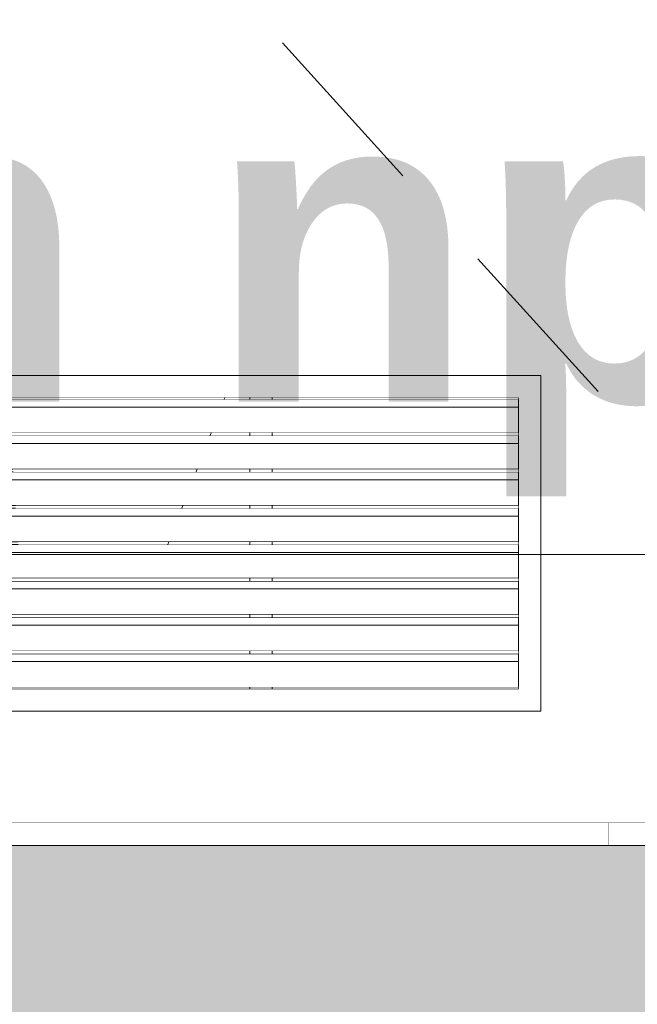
# Model space of a CAD drawing. Header units: millimetres. Extents: x -12989 to 381814, y -50461 to 30884.
# Tile 44 of 111: x 367428 to 367704, y -46032 to -45592. Entities that reach past the tile are written whole.
import ezdxf

# ---------------------------------------------------------------- set-up
doc = ezdxf.new("R2010")
doc.units = ezdxf.units.MM
doc.header["$MEASUREMENT"] = 0
doc.linetypes.add('Wipeout_Contour', pattern=[1000, 0, -1000])
for name, color, linetype in [('04-ŚCIANY DZIAŁOWE', 7, 'Continuous'), ('A__STROPY', 7, 'Continuous'), ('Nowe_04-ŚCIANY DZIAŁOWE', 7, 'Continuous'), ('Nowe_A_WN_WYPOSAZENIE', 7, 'Continuous'), ('Nowe_A_WYM', 7, 'Continuous'), ('Nowe_Drzwi Archicad', 7, 'Continuous')]:
    doc.layers.add(name, color=color, linetype=linetype)
doc.layers.add('A__STROPY_Nr_pióra__170', color=7, linetype='Continuous', lineweight=5, true_color=0x6a6a6a)
for name, color, linetype, lineweight in [('A__STROPY_Nr_pióra__49', 7, 'Continuous', 15), ('Nowe_A_WN_WYPOSAZENIE_Nr_pióra__1', 7, 'Continuous', 13), ('Nowe_A_WYM_Nr_pióra__1', 7, 'Continuous', 13), ('Nowe_A_WYM_Nr_pióra__45', 7, 'Continuous', 15), ('Nowe_A_WYM_Nr_pióra__85', 7, 'Continuous', 13), ('Nowe_Drzwi Archicad_Nr_pióra__3', 7, 'Continuous', 13), ('Nowe_Drzwi Archicad_Nr_pióra__87', 7, 'Continuous', 13)]:
    doc.layers.add(name, color=color, linetype=linetype, lineweight=lineweight)
doc.styles.add('STYL_AUTOMATYCZNY_4', font='arial.ttf')
doc.styles.add('STYL_AUTOMATYCZNY_5', font='arial.ttf')
doc.dimstyles.new('STYL_AUTOMATYCZNY__2', dxfattribs={"dimtxt": 139.999998, "dimasz": 57, "dimexe": 0.18, "dimexo": 0.0625, "dimgap": 0, "dimtad": 1, "dimdec": 0, "dimlfac": 0.1, "dimzin": 0, "dimdsep": 46, "dimtxsty": 'STYL_AUTOMATYCZNY_4', "dimblk": 'ARROWHEAD_6', "dimblk1": 'ARROWHEAD_6', "dimblk2": 'ARROWHEAD_6', "dimcen": 0.09, "dimse1": 1, "dimse2": 1, "dimclrd": 7, "dimclre": 7, "dimclrt": 7, "dimadec": 0, "dimazin": 0, "dimtfac": 1, "dimtdec": 4, "dimtmove": 0, "dimatfit": 3, "dimfxl": 0, "dimtolj": 1, "dimtzin": 0, "dimarcsym": 0})

# ---------------------------------------------------------------- blocks, each defined once
blk = doc.blocks.new('ElemPrzekroju_4_1', base_point=(363535.4, -45960.59))
at = {"color": 254, "linetype": 'Wipeout_Contour', "lineweight": 0, "ltscale": 25184793.98738486}
blk.add_wipeout([(365515.4, -43960.59), (365535.4, -43980.59), (365535.4, -44940.59), (365523.94, -44952.06), (365527.48, -44953.52), (365530.4, -44960.59), (365527.48, -44967.66), (365523.94, -44969.13), (365535.4, -44980.59), (365535.4, -45940.59), (365515.4, -45960.59), (365578.89, -45960.59), (365578.89, -43900.59), (366588.89, -43900.59), (366588.89, -45960.59), (366905.4, -45960.59), (366905.4, -43900.59), (367915.4, -43900.59), (367915.4, -45960.59), (369255.25, -45960.59), (369255.25, -43900.59), (370265.25, -43900.59), (370265.25, -45960.59), (370385.25, -45960.59), (370385.25, -44960.59), (370378.18, -44957.66), (370375.25, -44950.59), (370378.18, -44943.52), (370385.25, -44940.59), (370385.25, -42960.59), (370319.9, -42960.59), (370319.9, -42955.59), (370316.9, -42955.59), (370316.9, -42960.59), (369716.9, -42960.59), (369716.9, -42955.59), (369713.9, -42955.59), (369713.9, -42960.59), (369113.9, -42960.59), (369113.9, -42955.59), (369110.9, -42955.59), (369110.9, -42960.59), (368510.9, -42960.59), (368510.9, -42955.59), (368509.4, -42955.59), (368507.9, -42955.59), (368507.9, -42960.59), (367907.9, -42960.59), (367907.9, -42955.59), (367904.9, -42955.59), (367904.9, -42960.59), (367304.9, -42960.59), (367304.9, -42955.59), (367303.4, -42955.59), (367301.9, -42955.59), (367301.9, -42960.59), (366701.9, -42960.59), (366701.9, -42955.59), (366698.9, -42955.59), (366698.9, -42960.59), (366098.9, -42960.59), (366098.9, -42955.59), (366097.4, -42955.59), (366095.9, -42955.59), (366095.9, -42960.59), (365515.4, -42960.59), (365535.4, -42980.59), (365535.4, -43940.59)], dxfattribs=at).dxf.layer = 'Nowe_04-ŚCIANY DZIAŁOWE'
blk = doc.blocks.new('ElemPrzekroju_25_1', base_point=(363535.4, -45960.59))
at = {"layer": 'Nowe_Drzwi Archicad_Nr_pióra__3', "color": 7, "linetype": 'Continuous', "lineweight": 13}
for p, q in [((367598.79, -45661.36), (367545.12, -45602.03)), ((367685.99, -45757.77), (367632.33, -45698.44)), ((367660.4, -45750.59), (367160.4, -45750.59)), ((367660.4, -45900.59), (367660.4, -45750.59)), ((367160.4, -45900.59), (367660.4, -45900.59)), ((367860.4, -45950.59), (366960.4, -45950.59))]:
    blk.add_line(p, q, dxfattribs=at)
at = {"color": 254, "linetype": 'Wipeout_Contour', "lineweight": 0, "ltscale": 1480997.801832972}
blk.add_wipeout([(367170.4, -45764.74), (367650.4, -45764.74), (367650.4, -45761.2), (367170.4, -45761.2)], dxfattribs=at).dxf.layer = 'Nowe_Drzwi Archicad'
at = {"color": 254, "linetype": 'Wipeout_Contour', "lineweight": 0, "ltscale": 1481005.837265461}
blk.add_wipeout([(367170.4, -45780.99), (367650.4, -45780.99), (367650.4, -45777.45), (367170.4, -45777.45)], dxfattribs=at).dxf.layer = 'Nowe_Drzwi Archicad'
at = {"color": 254, "linetype": 'Wipeout_Contour', "lineweight": 0, "ltscale": 1481013.875507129}
blk.add_wipeout([(367170.4, -45797.24), (367650.4, -45797.24), (367650.4, -45793.7), (367170.4, -45793.7)], dxfattribs=at).dxf.layer = 'Nowe_Drzwi Archicad'
at = {"color": 254, "linetype": 'Wipeout_Contour', "lineweight": 0, "ltscale": 1481021.91655793}
blk.add_wipeout([(367170.4, -45813.49), (367650.4, -45813.49), (367650.4, -45809.95), (367170.4, -45809.95)], dxfattribs=at).dxf.layer = 'Nowe_Drzwi Archicad'
at = {"color": 254, "linetype": 'Wipeout_Contour', "lineweight": 0, "ltscale": 1481029.960417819}
blk.add_wipeout([(367170.4, -45829.74), (367650.4, -45829.74), (367650.4, -45826.2), (367170.4, -45826.2)], dxfattribs=at).dxf.layer = 'Nowe_Drzwi Archicad'
at = {"color": 254, "linetype": 'Wipeout_Contour', "lineweight": 0, "ltscale": 1481038.00708675}
blk.add_wipeout([(367170.4, -45845.99), (367650.4, -45845.99), (367650.4, -45842.45), (367170.4, -45842.45)], dxfattribs=at).dxf.layer = 'Nowe_Drzwi Archicad'
at = {"color": 254, "linetype": 'Wipeout_Contour', "lineweight": 0, "ltscale": 1481046.056564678}
blk.add_wipeout([(367170.4, -45862.24), (367650.4, -45862.24), (367650.4, -45858.7), (367170.4, -45858.7)], dxfattribs=at).dxf.layer = 'Nowe_Drzwi Archicad'
at = {"color": 254, "linetype": 'Wipeout_Contour', "lineweight": 0, "ltscale": 1481054.108851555}
blk.add_wipeout([(367170.4, -45878.49), (367650.4, -45878.49), (367650.4, -45874.95), (367170.4, -45874.95)], dxfattribs=at).dxf.layer = 'Nowe_Drzwi Archicad'
at = {"layer": 'Nowe_Drzwi Archicad_Nr_pióra__3', "color": 7, "linetype": 'Continuous', "lineweight": 13}
for p, q in [((367650.4, -45760.59), (367170.4, -45760.59)), ((367170.4, -45761.2), (367650.4, -45761.2))]:
    blk.add_line(p, q, dxfattribs=at)
at = {"color": 254, "linetype": 'Wipeout_Contour', "lineweight": 0, "ltscale": 1481001.516739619}
blk.add_wipeout([(367650.4, -45776.23), (367650.4, -45764.74), (367170.4, -45764.74), (367170.4, -45776.23)], dxfattribs=at).dxf.layer = 'Nowe_Drzwi Archicad'
at = {"color": 254, "linetype": 'Wipeout_Contour', "lineweight": 0, "ltscale": 1481009.553470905}
blk.add_wipeout([(367650.4, -45792.48), (367650.4, -45780.99), (367170.4, -45780.99), (367170.4, -45792.48)], dxfattribs=at).dxf.layer = 'Nowe_Drzwi Archicad'
at = {"color": 254, "linetype": 'Wipeout_Contour', "lineweight": 0, "ltscale": 1481017.593011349}
blk.add_wipeout([(367650.4, -45808.73), (367650.4, -45797.24), (367170.4, -45797.24), (367170.4, -45808.73)], dxfattribs=at).dxf.layer = 'Nowe_Drzwi Archicad'
at = {"color": 254, "linetype": 'Wipeout_Contour', "lineweight": 0, "ltscale": 1481025.635360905}
blk.add_wipeout([(367650.4, -45824.98), (367650.4, -45813.49), (367170.4, -45813.49), (367170.4, -45824.98)], dxfattribs=at).dxf.layer = 'Nowe_Drzwi Archicad'
at = {"color": 254, "linetype": 'Wipeout_Contour', "lineweight": 0, "ltscale": 1481033.680519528}
blk.add_wipeout([(367650.4, -45841.23), (367650.4, -45829.74), (367170.4, -45829.74), (367170.4, -45841.23)], dxfattribs=at).dxf.layer = 'Nowe_Drzwi Archicad'
at = {"color": 254, "linetype": 'Wipeout_Contour', "lineweight": 0, "ltscale": 1481041.728487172}
blk.add_wipeout([(367650.4, -45857.48), (367650.4, -45845.99), (367170.4, -45845.99), (367170.4, -45857.48)], dxfattribs=at).dxf.layer = 'Nowe_Drzwi Archicad'
at = {"color": 254, "linetype": 'Wipeout_Contour', "lineweight": 0, "ltscale": 1481049.779263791}
blk.add_wipeout([(367650.4, -45873.73), (367650.4, -45862.24), (367170.4, -45862.24), (367170.4, -45873.73)], dxfattribs=at).dxf.layer = 'Nowe_Drzwi Archicad'
at = {"color": 254, "linetype": 'Wipeout_Contour', "lineweight": 0, "ltscale": 1481057.832849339}
blk.add_wipeout([(367650.4, -45889.98), (367650.4, -45878.49), (367170.4, -45878.49), (367170.4, -45889.98)], dxfattribs=at).dxf.layer = 'Nowe_Drzwi Archicad'
at = {"layer": 'Nowe_Drzwi Archicad_Nr_pióra__3', "color": 7, "linetype": 'Continuous', "lineweight": 13}
for p, q in [((367650.4, -45890.59), (367650.4, -45760.59)), ((367170.4, -45764.74), (367650.4, -45764.74)), ((367650.4, -45776.23), (367170.4, -45776.23)), ((367170.4, -45777.45), (367650.4, -45777.45)), ((367170.4, -45780.99), (367650.4, -45780.99)), ((367650.4, -45792.48), (367170.4, -45792.48)), ((367170.4, -45793.7), (367650.4, -45793.7)), ((367170.4, -45797.24), (367650.4, -45797.24)), ((367650.4, -45808.73), (367170.4, -45808.73)), ((367170.4, -45809.95), (367650.4, -45809.95)), ((367170.4, -45813.49), (367650.4, -45813.49)), ((367650.4, -45824.98), (367170.4, -45824.98)), ((367170.4, -45826.2), (367650.4, -45826.2)), ((367170.4, -45829.74), (367650.4, -45829.74)), ((367650.4, -45841.23), (367170.4, -45841.23)), ((367170.4, -45842.45), (367650.4, -45842.45)), ((367170.4, -45845.99), (367650.4, -45845.99)), ((367650.4, -45857.48), (367170.4, -45857.48)), ((367170.4, -45858.7), (367650.4, -45858.7)), ((367170.4, -45862.24), (367650.4, -45862.24)), ((367650.4, -45873.73), (367170.4, -45873.73)), ((367170.4, -45874.95), (367650.4, -45874.95)), ((367170.4, -45878.49), (367650.4, -45878.49)), ((367650.4, -45889.98), (367170.4, -45889.98)), ((367170.4, -45890.59), (367650.4, -45890.59))]:
    blk.add_line(p, q, dxfattribs=at)
blk = doc.blocks.new('ElemPrzekroju_26_1', base_point=(363535.4, -45960.59))
at = {"layer": 'Nowe_A_WN_WYPOSAZENIE_Nr_pióra__1', "color": 7, "linetype": 'Continuous', "lineweight": 13}
blk.add_line((367660.4, -45960.59), (367660.4, -45950.59), dxfattribs=at)
at = {"color": 254, "linetype": 'Wipeout_Contour', "lineweight": 0, "ltscale": 1481122.72997114}
blk.add_wipeout([(367436.54, -45761.2), (367447.69, -45761.2), (367447.71, -45760.59), (367436.61, -45760.59)], dxfattribs=at).dxf.layer = 'Nowe_A_WN_WYPOSAZENIE'
at = {"color": 254, "linetype": 'Wipeout_Contour', "lineweight": 0, "ltscale": 1481215.127337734}
blk.add_wipeout([(367460.68, -45761.2), (367470.05, -45761.2), (367470.14, -45760.59), (367460.8, -45760.59)], dxfattribs=at).dxf.layer = 'Nowe_A_WN_WYPOSAZENIE'
at = {"color": 254, "linetype": 'Wipeout_Contour', "lineweight": 0, "ltscale": 1481290.803931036}
blk.add_wipeout([(367480.96, -45761.2), (367487.84, -45761.2), (367487.99, -45760.59), (367481.14, -45760.59)], dxfattribs=at).dxf.layer = 'Nowe_A_WN_WYPOSAZENIE'
at = {"color": 254, "linetype": 'Wipeout_Contour', "lineweight": 0, "ltscale": 1481350.391611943}
blk.add_wipeout([(367495.84, -45761.2), (367502.94, -45761.2), (367503.13, -45760.59), (367496.06, -45760.59)], dxfattribs=at).dxf.layer = 'Nowe_A_WN_WYPOSAZENIE'
at = {"color": 254, "linetype": 'Wipeout_Contour', "lineweight": 0, "ltscale": 1481393.285843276}
blk.add_wipeout([(367508.13, -45760.59), (367507.9, -45761.2), (367512.48, -45761.2), (367512.69, -45760.59)], dxfattribs=at).dxf.layer = 'Nowe_A_WN_WYPOSAZENIE'
at = {"color": 254, "linetype": 'Wipeout_Contour', "lineweight": 0, "ltscale": 1481450.753768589}
blk.add_wipeout([(367519.28, -45760.59), (367519.04, -45761.2), (367530.4, -45761.2), (367530.4, -45760.59)], dxfattribs=at).dxf.layer = 'Nowe_A_WN_WYPOSAZENIE'
at = {"color": 254, "linetype": 'Wipeout_Contour', "lineweight": 0, "ltscale": 1481125.945330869}
blk.add_wipeout([(367434.94, -45776.23), (367434.81, -45777.45), (367447.02, -45777.45), (367447.07, -45776.23)], dxfattribs=at).dxf.layer = 'Nowe_A_WN_WYPOSAZENIE'
at = {"color": 254, "linetype": 'Wipeout_Contour', "lineweight": 0, "ltscale": 1481211.795469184}
blk.add_wipeout([(367457.6, -45776.23), (367457.35, -45777.45), (367467.61, -45777.45), (367467.8, -45776.23)], dxfattribs=at).dxf.layer = 'Nowe_A_WN_WYPOSAZENIE'
at = {"color": 254, "linetype": 'Wipeout_Contour', "lineweight": 0, "ltscale": 1481281.783396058}
blk.add_wipeout([(367476.3, -45777.45), (367483.82, -45777.45), (367484.13, -45776.23), (367476.65, -45776.23)], dxfattribs=at).dxf.layer = 'Nowe_A_WN_WYPOSAZENIE'
at = {"color": 254, "linetype": 'Wipeout_Contour', "lineweight": 0, "ltscale": 1481337.57792251}
blk.add_wipeout([(367490.62, -45776.23), (367490.19, -45777.45), (367497.97, -45777.45), (367498.34, -45776.23)], dxfattribs=at).dxf.layer = 'Nowe_A_WN_WYPOSAZENIE'
at = {"color": 254, "linetype": 'Wipeout_Contour', "lineweight": 0, "ltscale": 1481446.353588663}
blk.add_wipeout([(367512.74, -45777.45), (367530.4, -45777.45), (367530.4, -45776.23), (367513.21, -45776.23)], dxfattribs=at).dxf.layer = 'Nowe_A_WN_WYPOSAZENIE'
at = {"color": 254, "linetype": 'Wipeout_Contour', "lineweight": 0, "ltscale": 1481129.22871111}
blk.add_wipeout([(367433.08, -45793.7), (367446.36, -45793.7), (367446.41, -45792.48), (367433.21, -45792.48)], dxfattribs=at).dxf.layer = 'Nowe_A_WN_WYPOSAZENIE'
at = {"color": 254, "linetype": 'Wipeout_Contour', "lineweight": 0, "ltscale": 1481208.405994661}
blk.add_wipeout([(367454.03, -45793.7), (367465.18, -45793.7), (367465.36, -45792.48), (367454.28, -45792.48)], dxfattribs=at).dxf.layer = 'Nowe_A_WN_WYPOSAZENIE'
at = {"color": 254, "linetype": 'Wipeout_Contour', "lineweight": 0, "ltscale": 1481272.595996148}
blk.add_wipeout([(367471.98, -45792.48), (367471.63, -45793.7), (367479.81, -45793.7), (367480.11, -45792.48)], dxfattribs=at).dxf.layer = 'Nowe_A_WN_WYPOSAZENIE'
at = {"color": 254, "linetype": 'Wipeout_Contour', "lineweight": 0, "ltscale": 1481324.524583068}
blk.add_wipeout([(367484.97, -45792.48), (367484.54, -45793.7), (367492.99, -45793.7), (367493.37, -45792.48)], dxfattribs=at).dxf.layer = 'Nowe_A_WN_WYPOSAZENIE'
at = {"color": 254, "linetype": 'Wipeout_Contour', "lineweight": 0, "ltscale": 1481441.884954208}
blk.add_wipeout([(367506.43, -45793.7), (367530.4, -45793.7), (367530.4, -45792.48), (367506.91, -45792.48)], dxfattribs=at).dxf.layer = 'Nowe_A_WN_WYPOSAZENIE'
at = {"color": 254, "linetype": 'Wipeout_Contour', "lineweight": 0, "ltscale": 1481132.514900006}
blk.add_wipeout([(367431.35, -45809.95), (367445.69, -45809.95), (367445.74, -45808.73), (367431.48, -45808.73)], dxfattribs=at).dxf.layer = 'Nowe_A_WN_WYPOSAZENIE'
at = {"color": 254, "linetype": 'Wipeout_Contour', "lineweight": 0, "ltscale": 1481205.019362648}
blk.add_wipeout([(367450.95, -45808.73), (367450.7, -45809.95), (367462.75, -45809.95), (367462.93, -45808.73)], dxfattribs=at).dxf.layer = 'Nowe_A_WN_WYPOSAZENIE'
at = {"color": 254, "linetype": 'Wipeout_Contour', "lineweight": 0, "ltscale": 1481263.411536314}
blk.add_wipeout([(367467.31, -45808.73), (367466.96, -45809.95), (367475.8, -45809.95), (367476.1, -45808.73)], dxfattribs=at).dxf.layer = 'Nowe_A_WN_WYPOSAZENIE'
at = {"color": 254, "linetype": 'Wipeout_Contour', "lineweight": 0, "ltscale": 1481437.41632887}
blk.add_wipeout([(367500.13, -45809.95), (367530.4, -45809.95), (367530.4, -45808.73), (367500.6, -45808.73)], dxfattribs=at).dxf.layer = 'Nowe_A_WN_WYPOSAZENIE'
at = {"color": 254, "linetype": 'Wipeout_Contour', "lineweight": 0, "ltscale": 1481135.803863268}
blk.add_wipeout([(367429.76, -45824.98), (367429.63, -45826.2), (367445.02, -45826.2), (367445.07, -45824.98)], dxfattribs=at).dxf.layer = 'Nowe_A_WN_WYPOSAZENIE'
at = {"color": 254, "linetype": 'Wipeout_Contour', "lineweight": 0, "ltscale": 1481432.949257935}
blk.add_wipeout([(367493.82, -45826.2), (367530.4, -45826.2), (367530.4, -45824.98), (367494.3, -45824.98)], dxfattribs=at).dxf.layer = 'Nowe_A_WN_WYPOSAZENIE'
at = {"color": 254, "linetype": 'Wipeout_Contour', "lineweight": 0, "ltscale": 1480995.091946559}
blk.add_wipeout([(367269.38, -45841.23), (367269.38, -45842.45), (367530.4, -45842.45), (367530.4, -45841.23)], dxfattribs=at).dxf.layer = 'Nowe_A_WN_WYPOSAZENIE'
at = {"color": 254, "linetype": 'Wipeout_Contour', "lineweight": 0, "ltscale": 1481003.141239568}
blk.add_wipeout([(367530.4, -45857.48), (367269.38, -45857.48), (367269.38, -45858.7), (367530.4, -45858.7)], dxfattribs=at).dxf.layer = 'Nowe_A_WN_WYPOSAZENIE'
at = {"color": 254, "linetype": 'Wipeout_Contour', "lineweight": 0, "ltscale": 1481011.19333758}
blk.add_wipeout([(367269.38, -45874.95), (367530.4, -45874.95), (367530.4, -45873.73), (367269.38, -45873.73)], dxfattribs=at).dxf.layer = 'Nowe_A_WN_WYPOSAZENIE'
at = {"color": 254, "linetype": 'Wipeout_Contour', "lineweight": 0, "ltscale": 1481019.096544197}
blk.add_wipeout([(367269.38, -45889.98), (367269.38, -45890.59), (367530.4, -45890.59), (367530.4, -45889.98)], dxfattribs=at).dxf.layer = 'Nowe_A_WN_WYPOSAZENIE'
at = {"color": 254, "linetype": 'Wipeout_Contour', "lineweight": 0, "ltscale": 1481072.629043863}
blk.add_wipeout([(367422.43, -45760.59), (367422.48, -45761.2), (367436.54, -45761.2), (367436.61, -45760.59)], dxfattribs=at).dxf.layer = 'Nowe_A_WN_WYPOSAZENIE'
at = {"color": 254, "linetype": 'Wipeout_Contour', "lineweight": 0, "ltscale": 1481170.701496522}
blk.add_wipeout([(367447.69, -45761.2), (367460.68, -45761.2), (367460.8, -45760.59), (367447.71, -45760.59)], dxfattribs=at).dxf.layer = 'Nowe_A_WN_WYPOSAZENIE'
at = {"color": 254, "linetype": 'Wipeout_Contour', "lineweight": 0, "ltscale": 1481255.448773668}
blk.add_wipeout([(367470.14, -45760.59), (367470.05, -45761.2), (367480.96, -45761.2), (367481.14, -45760.59)], dxfattribs=at).dxf.layer = 'Nowe_A_WN_WYPOSAZENIE'
at = {"color": 254, "linetype": 'Wipeout_Contour', "lineweight": 0, "ltscale": 1481320.389509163}
blk.add_wipeout([(367487.84, -45761.2), (367495.84, -45761.2), (367496.06, -45760.59), (367487.99, -45760.59)], dxfattribs=at).dxf.layer = 'Nowe_A_WN_WYPOSAZENIE'
at = {"color": 254, "linetype": 'Wipeout_Contour', "lineweight": 0, "ltscale": 1481374.340155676}
blk.add_wipeout([(367503.13, -45760.59), (367502.94, -45761.2), (367507.9, -45761.2), (367508.13, -45760.59)], dxfattribs=at).dxf.layer = 'Nowe_A_WN_WYPOSAZENIE'
at = {"color": 254, "linetype": 'Wipeout_Contour', "lineweight": 0, "ltscale": 1481419.037137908}
blk.add_wipeout([(367515.92, -45760.59), (367515.68, -45761.2), (367517.66, -45761.2), (367517.89, -45760.59)], dxfattribs=at).dxf.layer = 'Nowe_A_WN_WYPOSAZENIE'
at = {"color": 254, "linetype": 'Wipeout_Contour', "lineweight": 0, "ltscale": 1481079.387576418}
blk.add_wipeout([(367434.94, -45776.23), (367423.54, -45776.23), (367423.63, -45777.45), (367434.81, -45777.45)], dxfattribs=at).dxf.layer = 'Nowe_A_WN_WYPOSAZENIE'
at = {"color": 254, "linetype": 'Wipeout_Contour', "lineweight": 0, "ltscale": 1481170.822265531}
blk.add_wipeout([(367447.02, -45777.45), (367457.35, -45777.45), (367457.6, -45776.23), (367447.07, -45776.23)], dxfattribs=at).dxf.layer = 'Nowe_A_WN_WYPOSAZENIE'
at = {"color": 254, "linetype": 'Wipeout_Contour', "lineweight": 0, "ltscale": 1481249.51776878}
blk.add_wipeout([(367467.61, -45777.45), (367476.3, -45777.45), (367476.65, -45776.23), (367467.8, -45776.23)], dxfattribs=at).dxf.layer = 'Nowe_A_WN_WYPOSAZENIE'
at = {"color": 254, "linetype": 'Wipeout_Contour', "lineweight": 0, "ltscale": 1481309.465206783}
blk.add_wipeout([(367484.13, -45776.23), (367483.82, -45777.45), (367490.19, -45777.45), (367490.62, -45776.23)], dxfattribs=at).dxf.layer = 'Nowe_A_WN_WYPOSAZENIE'
at = {"color": 254, "linetype": 'Wipeout_Contour', "lineweight": 0, "ltscale": 1481403.099654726}
blk.add_wipeout([(367509.94, -45776.23), (367509.47, -45777.45), (367511.64, -45777.45), (367512.09, -45776.23)], dxfattribs=at).dxf.layer = 'Nowe_A_WN_WYPOSAZENIE'
at = {"color": 254, "linetype": 'Wipeout_Contour', "lineweight": 0, "ltscale": 1481086.27758087}
blk.add_wipeout([(367424.69, -45792.48), (367424.78, -45793.7), (367433.08, -45793.7), (367433.21, -45792.48)], dxfattribs=at).dxf.layer = 'Nowe_A_WN_WYPOSAZENIE'
at = {"color": 254, "linetype": 'Wipeout_Contour', "lineweight": 0, "ltscale": 1481170.943085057}
blk.add_wipeout([(367446.36, -45793.7), (367454.03, -45793.7), (367454.28, -45792.48), (367446.41, -45792.48)], dxfattribs=at).dxf.layer = 'Nowe_A_WN_WYPOSAZENIE'
at = {"color": 254, "linetype": 'Wipeout_Contour', "lineweight": 0, "ltscale": 1481243.470782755}
blk.add_wipeout([(367465.18, -45793.7), (367471.63, -45793.7), (367471.98, -45792.48), (367465.36, -45792.48)], dxfattribs=at).dxf.layer = 'Nowe_A_WN_WYPOSAZENIE'
at = {"color": 254, "linetype": 'Wipeout_Contour', "lineweight": 0, "ltscale": 1481298.329188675}
blk.add_wipeout([(367480.11, -45792.48), (367479.81, -45793.7), (367484.54, -45793.7), (367484.97, -45792.48)], dxfattribs=at).dxf.layer = 'Nowe_A_WN_WYPOSAZENIE'
at = {"color": 254, "linetype": 'Wipeout_Contour', "lineweight": 0, "ltscale": 1481386.861916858}
blk.add_wipeout([(367503.26, -45793.7), (367505.62, -45793.7), (367506.07, -45792.48), (367503.73, -45792.48)], dxfattribs=at).dxf.layer = 'Nowe_A_WN_WYPOSAZENIE'
at = {"color": 254, "linetype": 'Wipeout_Contour', "lineweight": 0, "ltscale": 1481093.1717245}
blk.add_wipeout([(367425.84, -45808.73), (367425.93, -45809.95), (367431.35, -45809.95), (367431.48, -45808.73)], dxfattribs=at).dxf.layer = 'Nowe_A_WN_WYPOSAZENIE'
at = {"color": 254, "linetype": 'Wipeout_Contour', "lineweight": 0, "ltscale": 1481171.073182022}
blk.add_wipeout([(367445.69, -45809.95), (367450.7, -45809.95), (367450.95, -45808.73), (367445.74, -45808.73)], dxfattribs=at).dxf.layer = 'Nowe_A_WN_WYPOSAZENIE'
at = {"color": 254, "linetype": 'Wipeout_Contour', "lineweight": 0, "ltscale": 1481237.432706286}
blk.add_wipeout([(367462.75, -45809.95), (367466.96, -45809.95), (367467.31, -45808.73), (367462.93, -45808.73)], dxfattribs=at).dxf.layer = 'Nowe_A_WN_WYPOSAZENIE'
at = {"color": 254, "linetype": 'Wipeout_Contour', "lineweight": 0, "ltscale": 1481370.627230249}
blk.add_wipeout([(367497.52, -45808.73), (367497.06, -45809.95), (367499.6, -45809.95), (367500.05, -45808.73)], dxfattribs=at).dxf.layer = 'Nowe_A_WN_WYPOSAZENIE'
at = {"color": 254, "linetype": 'Wipeout_Contour', "lineweight": 0, "ltscale": 1481100.074067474}
blk.add_wipeout([(367429.76, -45824.98), (367426.99, -45824.98), (367427.08, -45826.2), (367429.63, -45826.2)], dxfattribs=at).dxf.layer = 'Nowe_A_WN_WYPOSAZENIE'
at = {"color": 254, "linetype": 'Wipeout_Contour', "lineweight": 0, "ltscale": 1481354.395564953}
blk.add_wipeout([(367491.31, -45824.98), (367490.85, -45826.2), (367493.57, -45826.2), (367494.03, -45824.98)], dxfattribs=at).dxf.layer = 'Nowe_A_WN_WYPOSAZENIE'
at = {"color": 254, "linetype": 'Wipeout_Contour', "lineweight": 0, "ltscale": 1481425.711969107}
blk.add_wipeout([(367517.66, -45761.2), (367519.04, -45761.2), (367519.28, -45760.59), (367517.89, -45760.59)], dxfattribs=at).dxf.layer = 'Nowe_A_WN_WYPOSAZENIE'
at = {"color": 254, "linetype": 'Wipeout_Contour', "lineweight": 0, "ltscale": 1481378.684755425}
blk.add_wipeout([(367502.36, -45776.23), (367501.91, -45777.45), (367506.93, -45777.45), (367507.35, -45776.23)], dxfattribs=at).dxf.layer = 'Nowe_A_WN_WYPOSAZENIE'
at = {"color": 254, "linetype": 'Wipeout_Contour', "lineweight": 0, "ltscale": 1481409.599585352}
blk.add_wipeout([(367511.64, -45777.45), (367512.74, -45777.45), (367513.21, -45776.23), (367512.09, -45776.23)], dxfattribs=at).dxf.layer = 'Nowe_A_WN_WYPOSAZENIE'
at = {"color": 254, "linetype": 'Wipeout_Contour', "lineweight": 0, "ltscale": 1481363.809588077}
blk.add_wipeout([(367495.92, -45793.7), (367501.37, -45793.7), (367501.79, -45792.48), (367496.37, -45792.48)], dxfattribs=at).dxf.layer = 'Nowe_A_WN_WYPOSAZENIE'
at = {"color": 254, "linetype": 'Wipeout_Contour', "lineweight": 0, "ltscale": 1481393.176922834}
blk.add_wipeout([(367505.62, -45793.7), (367506.43, -45793.7), (367506.91, -45792.48), (367506.07, -45792.48)], dxfattribs=at).dxf.layer = 'Nowe_A_WN_WYPOSAZENIE'
at = {"color": 254, "linetype": 'Wipeout_Contour', "lineweight": 0, "ltscale": 1481348.937415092}
blk.add_wipeout([(367490.38, -45808.73), (367489.93, -45809.95), (367495.82, -45809.95), (367496.24, -45808.73)], dxfattribs=at).dxf.layer = 'Nowe_A_WN_WYPOSAZENIE'
at = {"color": 254, "linetype": 'Wipeout_Contour', "lineweight": 0, "ltscale": 1481376.758988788}
blk.add_wipeout([(367499.6, -45809.95), (367500.13, -45809.95), (367500.6, -45808.73), (367500.05, -45808.73)], dxfattribs=at).dxf.layer = 'Nowe_A_WN_WYPOSAZENIE'
at = {"color": 254, "linetype": 'Wipeout_Contour', "lineweight": 0, "ltscale": 1481334.068240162}
blk.add_wipeout([(367484.39, -45824.98), (367483.94, -45826.2), (367490.27, -45826.2), (367490.68, -45824.98)], dxfattribs=at).dxf.layer = 'Nowe_A_WN_WYPOSAZENIE'
at = {"color": 254, "linetype": 'Wipeout_Contour', "lineweight": 0, "ltscale": 1481360.347715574}
blk.add_wipeout([(367494.03, -45824.98), (367493.57, -45826.2), (367493.82, -45826.2), (367494.3, -45824.98)], dxfattribs=at).dxf.layer = 'Nowe_A_WN_WYPOSAZENIE'
at = {"layer": 'Nowe_A_WN_WYPOSAZENIE_Nr_pióra__1', "color": 7, "linetype": 'Continuous', "lineweight": 13}
for p, q in [((367519.04, -45761.2), (367519.28, -45760.59)), ((367512.74, -45777.45), (367513.21, -45776.23)), ((367506.43, -45793.7), (367506.91, -45792.48)), ((367500.13, -45809.95), (367500.6, -45808.73)), ((367493.82, -45826.2), (367494.3, -45824.98))]:
    blk.add_line(p, q, dxfattribs=at)
at = {"color": 254, "linetype": 'Wipeout_Contour', "lineweight": 0, "ltscale": 1481408.753239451}
blk.add_wipeout([(367512.48, -45761.2), (367515.68, -45761.2), (367515.92, -45760.59), (367512.69, -45760.59)], dxfattribs=at).dxf.layer = 'Nowe_A_WN_WYPOSAZENIE'
at = {"color": 254, "linetype": 'Wipeout_Contour', "lineweight": 0, "ltscale": 1481360.87854096}
blk.add_wipeout([(367498.34, -45776.23), (367497.97, -45777.45), (367501.91, -45777.45), (367502.36, -45776.23)], dxfattribs=at).dxf.layer = 'Nowe_A_WN_WYPOSAZENIE'
at = {"color": 254, "linetype": 'Wipeout_Contour', "lineweight": 0, "ltscale": 1481393.737106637}
blk.add_wipeout([(367506.93, -45777.45), (367509.47, -45777.45), (367509.94, -45776.23), (367507.35, -45776.23)], dxfattribs=at).dxf.layer = 'Nowe_A_WN_WYPOSAZENIE'
at = {"color": 254, "linetype": 'Wipeout_Contour', "lineweight": 0, "ltscale": 1481347.156634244}
blk.add_wipeout([(367492.99, -45793.7), (367495.92, -45793.7), (367496.37, -45792.48), (367493.37, -45792.48)], dxfattribs=at).dxf.layer = 'Nowe_A_WN_WYPOSAZENIE'
at = {"color": 254, "linetype": 'Wipeout_Contour', "lineweight": 0, "ltscale": 1481378.43105386}
blk.add_wipeout([(367501.37, -45793.7), (367503.26, -45793.7), (367503.73, -45792.48), (367501.79, -45792.48)], dxfattribs=at).dxf.layer = 'Nowe_A_WN_WYPOSAZENIE'
at = {"color": 254, "linetype": 'Wipeout_Contour', "lineweight": 0, "ltscale": 1481311.474216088}
blk.add_wipeout([(367479.32, -45808.73), (367478.89, -45809.95), (367488.01, -45809.95), (367488.39, -45808.73)], dxfattribs=at).dxf.layer = 'Nowe_A_WN_WYPOSAZENIE'
at = {"color": 254, "linetype": 'Wipeout_Contour', "lineweight": 0, "ltscale": 1481363.131542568}
blk.add_wipeout([(367495.82, -45809.95), (367497.06, -45809.95), (367497.52, -45808.73), (367496.24, -45808.73)], dxfattribs=at).dxf.layer = 'Nowe_A_WN_WYPOSAZENIE'
at = {"color": 254, "linetype": 'Wipeout_Contour', "lineweight": 0, "ltscale": 1481298.426838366}
blk.add_wipeout([(367473.67, -45824.98), (367473.24, -45826.2), (367483.04, -45826.2), (367483.41, -45824.98)], dxfattribs=at).dxf.layer = 'Nowe_A_WN_WYPOSAZENIE'
at = {"color": 254, "linetype": 'Wipeout_Contour', "lineweight": 0, "ltscale": 1481347.845068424}
blk.add_wipeout([(367490.27, -45826.2), (367490.85, -45826.2), (367491.31, -45824.98), (367490.68, -45824.98)], dxfattribs=at).dxf.layer = 'Nowe_A_WN_WYPOSAZENIE'
at = {"color": 254, "linetype": 'Wipeout_Contour', "lineweight": 0, "ltscale": 1481287.201534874}
blk.add_wipeout([(367475.8, -45809.95), (367478.89, -45809.95), (367479.32, -45808.73), (367476.1, -45808.73)], dxfattribs=at).dxf.layer = 'Nowe_A_WN_WYPOSAZENIE'
at = {"color": 254, "linetype": 'Wipeout_Contour', "lineweight": 0, "ltscale": 1481333.442224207}
blk.add_wipeout([(367488.01, -45809.95), (367489.93, -45809.95), (367490.38, -45808.73), (367488.39, -45808.73)], dxfattribs=at).dxf.layer = 'Nowe_A_WN_WYPOSAZENIE'
at = {"color": 254, "linetype": 'Wipeout_Contour', "lineweight": 0, "ltscale": 1481254.230008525}
blk.add_wipeout([(367462.29, -45826.2), (367471.79, -45826.2), (367472.09, -45824.98), (367462.65, -45824.98)], dxfattribs=at).dxf.layer = 'Nowe_A_WN_WYPOSAZENIE'
at = {"color": 254, "linetype": 'Wipeout_Contour', "lineweight": 0, "ltscale": 1481319.745353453}
blk.add_wipeout([(367483.04, -45826.2), (367483.94, -45826.2), (367484.39, -45824.98), (367483.41, -45824.98)], dxfattribs=at).dxf.layer = 'Nowe_A_WN_WYPOSAZENIE'
at = {"color": 254, "linetype": 'Wipeout_Contour', "lineweight": 0, "ltscale": 1481201.635625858}
blk.add_wipeout([(367447.63, -45824.98), (367447.38, -45826.2), (367460.32, -45826.2), (367460.5, -45824.98)], dxfattribs=at).dxf.layer = 'Nowe_A_WN_WYPOSAZENIE'
at = {"color": 254, "linetype": 'Wipeout_Contour', "lineweight": 0, "ltscale": 1481276.096250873}
blk.add_wipeout([(367472.09, -45824.98), (367471.79, -45826.2), (367473.24, -45826.2), (367473.67, -45824.98)], dxfattribs=at).dxf.layer = 'Nowe_A_WN_WYPOSAZENIE'
at = {"color": 254, "linetype": 'Wipeout_Contour', "lineweight": 0, "ltscale": 1481171.23203153}
blk.add_wipeout([(367445.07, -45824.98), (367445.02, -45826.2), (367447.38, -45826.2), (367447.63, -45824.98)], dxfattribs=at).dxf.layer = 'Nowe_A_WN_WYPOSAZENIE'
at = {"color": 254, "linetype": 'Wipeout_Contour', "lineweight": 0, "ltscale": 1481231.420660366}
blk.add_wipeout([(367460.5, -45824.98), (367460.32, -45826.2), (367462.29, -45826.2), (367462.65, -45824.98)], dxfattribs=at).dxf.layer = 'Nowe_A_WN_WYPOSAZENIE'
blk = doc.blocks.new('ElemPrzekroju_29_1', base_point=(363535.4, -45960.59))
at = {"color": 254, "linetype": 'Wipeout_Contour', "lineweight": 0, "ltscale": 1481492.939330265}
blk.add_wipeout([(367530.4, -45760.59), (367530.4, -45761.2), (367540.4, -45761.2), (367540.4, -45760.59)], dxfattribs=at).dxf.layer = 'Nowe_Drzwi Archicad'
at = {"color": 254, "linetype": 'Wipeout_Contour', "lineweight": 0, "ltscale": 1481500.82043286}
blk.add_wipeout([(367530.4, -45776.23), (367530.4, -45777.45), (367540.4, -45777.45), (367540.4, -45776.23)], dxfattribs=at).dxf.layer = 'Nowe_Drzwi Archicad'
at = {"color": 254, "linetype": 'Wipeout_Contour', "lineweight": 0, "ltscale": 1481508.855569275}
blk.add_wipeout([(367530.4, -45793.7), (367540.4, -45793.7), (367540.4, -45792.48), (367530.4, -45792.48)], dxfattribs=at).dxf.layer = 'Nowe_Drzwi Archicad'
at = {"color": 254, "linetype": 'Wipeout_Contour', "lineweight": 0, "ltscale": 1481516.893511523}
blk.add_wipeout([(367540.4, -45808.73), (367530.4, -45808.73), (367530.4, -45809.95), (367540.4, -45809.95)], dxfattribs=at).dxf.layer = 'Nowe_Drzwi Archicad'
at = {"color": 254, "linetype": 'Wipeout_Contour', "lineweight": 0, "ltscale": 1481524.934263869}
blk.add_wipeout([(367540.4, -45824.98), (367530.4, -45824.98), (367530.4, -45826.2), (367540.4, -45826.2)], dxfattribs=at).dxf.layer = 'Nowe_Drzwi Archicad'
at = {"color": 254, "linetype": 'Wipeout_Contour', "lineweight": 0, "ltscale": 1481532.977822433}
blk.add_wipeout([(367540.4, -45841.23), (367530.4, -45841.23), (367530.4, -45842.45), (367540.4, -45842.45)], dxfattribs=at).dxf.layer = 'Nowe_Drzwi Archicad'
at = {"color": 254, "linetype": 'Wipeout_Contour', "lineweight": 0, "ltscale": 1481541.024191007}
blk.add_wipeout([(367530.4, -45857.48), (367530.4, -45858.7), (367540.4, -45858.7), (367540.4, -45857.48)], dxfattribs=at).dxf.layer = 'Nowe_Drzwi Archicad'
at = {"color": 254, "linetype": 'Wipeout_Contour', "lineweight": 0, "ltscale": 1481549.073365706}
blk.add_wipeout([(367530.4, -45873.73), (367530.4, -45874.95), (367540.4, -45874.95), (367540.4, -45873.73)], dxfattribs=at).dxf.layer = 'Nowe_Drzwi Archicad'
at = {"color": 254, "linetype": 'Wipeout_Contour', "lineweight": 0, "ltscale": 1481556.973701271}
blk.add_wipeout([(367530.4, -45889.98), (367530.4, -45890.59), (367540.4, -45890.59), (367540.4, -45889.98)], dxfattribs=at).dxf.layer = 'Nowe_Drzwi Archicad'
at = {"color": 254, "linetype": 'Wipeout_Contour', "lineweight": 0, "ltscale": 1482313.723884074}
blk.add_wipeout([(367690.4, -45960.59), (367745.4, -45960.59), (367745.4, -45950.59), (367690.4, -45950.59)], dxfattribs=at).dxf.layer = 'Nowe_Drzwi Archicad'
at = {"layer": 'Nowe_Drzwi Archicad_Nr_pióra__3', "color": 7, "linetype": 'Continuous', "lineweight": 13}
for p, q in [((367530.4, -45760.59), (367530.4, -45761.2)), ((367530.4, -45776.23), (367530.4, -45777.45)), ((367530.4, -45792.48), (367530.4, -45793.7)), ((367530.4, -45808.73), (367530.4, -45809.95)), ((367530.4, -45824.98), (367530.4, -45826.2)), ((367530.4, -45841.23), (367530.4, -45842.45)), ((367530.4, -45857.48), (367530.4, -45858.7)), ((367530.4, -45873.73), (367530.4, -45874.95)), ((367530.4, -45889.98), (367530.4, -45890.59)), ((367690.4, -45960.59), (367690.4, -45950.59))]:
    blk.add_line(p, q, dxfattribs=at)
at = {"layer": 'Nowe_Drzwi Archicad_Nr_pióra__87', "color": 7, "linetype": 'Continuous', "lineweight": 13}
blk.add_line((367745.4, -45950.59), (367745.4, -45960.59), dxfattribs=at)
at = {"color": 254, "linetype": 'Wipeout_Contour', "lineweight": 0, "ltscale": 1481731.10104997}
blk.add_wipeout([(367540.4, -45760.59), (367540.4, -45761.2), (367650.4, -45761.2), (367650.4, -45760.59)], dxfattribs=at).dxf.layer = 'Nowe_Drzwi Archicad'
at = {"color": 254, "linetype": 'Wipeout_Contour', "lineweight": 0, "ltscale": 1481738.98088606}
blk.add_wipeout([(367540.4, -45777.45), (367650.4, -45777.45), (367650.4, -45776.23), (367540.4, -45776.23)], dxfattribs=at).dxf.layer = 'Nowe_Drzwi Archicad'
at = {"color": 254, "linetype": 'Wipeout_Contour', "lineweight": 0, "ltscale": 1481747.0147317}
blk.add_wipeout([(367540.4, -45792.48), (367540.4, -45793.7), (367650.4, -45793.7), (367650.4, -45792.48)], dxfattribs=at).dxf.layer = 'Nowe_Drzwi Archicad'
at = {"color": 254, "linetype": 'Wipeout_Contour', "lineweight": 0, "ltscale": 1481755.051381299}
blk.add_wipeout([(367540.4, -45808.73), (367540.4, -45809.95), (367650.4, -45809.95), (367650.4, -45808.73)], dxfattribs=at).dxf.layer = 'Nowe_Drzwi Archicad'
at = {"color": 254, "linetype": 'Wipeout_Contour', "lineweight": 0, "ltscale": 1481763.090842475}
blk.add_wipeout([(367650.4, -45824.98), (367540.4, -45824.98), (367540.4, -45826.2), (367650.4, -45826.2)], dxfattribs=at).dxf.layer = 'Nowe_Drzwi Archicad'
at = {"color": 254, "linetype": 'Wipeout_Contour', "lineweight": 0, "ltscale": 1481771.133107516}
blk.add_wipeout([(367540.4, -45841.23), (367540.4, -45842.45), (367650.4, -45842.45), (367650.4, -45841.23)], dxfattribs=at).dxf.layer = 'Nowe_Drzwi Archicad'
at = {"color": 254, "linetype": 'Wipeout_Contour', "lineweight": 0, "ltscale": 1481779.178184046}
blk.add_wipeout([(367540.4, -45857.48), (367540.4, -45858.7), (367650.4, -45858.7), (367650.4, -45857.48)], dxfattribs=at).dxf.layer = 'Nowe_Drzwi Archicad'
at = {"color": 254, "linetype": 'Wipeout_Contour', "lineweight": 0, "ltscale": 1481787.226064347}
blk.add_wipeout([(367540.4, -45873.73), (367540.4, -45874.95), (367650.4, -45874.95), (367650.4, -45873.73)], dxfattribs=at).dxf.layer = 'Nowe_Drzwi Archicad'
at = {"color": 254, "linetype": 'Wipeout_Contour', "lineweight": 0, "ltscale": 1481795.125128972}
blk.add_wipeout([(367540.4, -45889.98), (367540.4, -45890.59), (367650.4, -45890.59), (367650.4, -45889.98)], dxfattribs=at).dxf.layer = 'Nowe_Drzwi Archicad'
at = {"layer": 'Nowe_Drzwi Archicad_Nr_pióra__3', "color": 7, "linetype": 'Continuous', "lineweight": 13}
for p, q in [((367540.4, -45760.59), (367540.4, -45761.2)), ((367540.4, -45776.23), (367540.4, -45777.45)), ((367540.4, -45792.48), (367540.4, -45793.7)), ((367540.4, -45808.73), (367540.4, -45809.95)), ((367540.4, -45824.98), (367540.4, -45826.2)), ((367540.4, -45841.23), (367540.4, -45842.45)), ((367540.4, -45857.48), (367540.4, -45858.7)), ((367540.4, -45873.73), (367540.4, -45874.95)), ((367540.4, -45889.98), (367540.4, -45890.59))]:
    blk.add_line(p, q, dxfattribs=at)
blk = doc.blocks.new('ElemPrzekroju_30_1', base_point=(363535.4, -45960.59))
at = {"color": 254, "linetype": 'Wipeout_Contour', "lineweight": 0, "ltscale": 1480755.866911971}
blk.add_wipeout([(366960.4, -45960.59), (367690.4, -45960.59), (367690.4, -45950.59), (366960.4, -45950.59)], dxfattribs=at).dxf.layer = '04-ŚCIANY DZIAŁOWE'
blk = doc.blocks.new('ElemPrzekroju_87_1', base_point=(363535.4, -45960.59))
at = {"color": 254, "linetype": 'Wipeout_Contour', "lineweight": 0, "ltscale": 1495550.477204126}
blk.add_wipeout([(363818.5, -46160.59), (378258.5, -46160.59), (378258.5, -45960.59), (363818.5, -45960.59)], dxfattribs=at).dxf.layer = 'A__STROPY'
at = {"layer": 'A__STROPY_Nr_pióra__170', "linetype": 'Continuous', "lineweight": 5, "true_color": 0x6a6a6a}
h = blk.add_hatch(dxfattribs=at)
h.set_pattern_fill('Beton_0001', color=251, style=0, pattern_type=2)
h.set_pattern_definition([(45, (363535.4, -45960.59), (-63.6396, 63.6396), [67.5, -22.5]), (45, (363535.4, -45896.95), (-63.6396, 63.6396), [67.5, -22.5])])
h.paths.add_polyline_path([(363818.5, -46160.59), (378258.5, -46160.59), (378258.5, -45960.59), (363818.5, -45960.59)])
at = {"layer": 'A__STROPY_Nr_pióra__49', "color": 7, "linetype": 'Continuous', "lineweight": 15, "flags": 128}
blk.add_lwpolyline([(377800.05, -45960.59), (365465.4, -45960.59), (365425.4, -45960.59), (363818.5, -45960.59)], dxfattribs=at)
blk = doc.blocks.new('*D198', base_point=(363535.4, -45960.59))
at = {"layer": 'Nowe_A_WYM_Nr_pióra__45', "color": 7, "linetype": 'Continuous', "lineweight": 15}
for p, q in [((362283.29, -37900.67), (362223.29, -37840.67)), ((362223.29, -45950.59), (362283.29, -46010.59))]:
    blk.add_line(p, q, dxfattribs=at)
at = {"layer": 'Nowe_A_WYM_Nr_pióra__85', "color": 7, "linetype": 'Continuous', "lineweight": 13}
for p, q in [((362253.29, -37870.67), (362253.29, -37825.67)), ((362309.54, -37870.67), (362197.04, -37870.67)), ((362253.29, -45980.59), (362253.29, -37870.67)), ((362309.54, -45980.59), (362197.04, -45980.59)), ((362253.29, -46025.59), (362253.29, -45980.59))]:
    blk.add_line(p, q, dxfattribs=at)
at = {"layer": 'Nowe_A_WYM_Nr_pióra__1', "color": 7, "lineweight": 13, "insert": (362225.29, -42078.68), "char_height": 140, "attachment_point": 7, "rotation": 90, "style": 'STYL_AUTOMATYCZNY_4'}
blk.add_mtext('\\A1;{\\pql;\\fArial|b0|i0|c238|p0;\\W1.000000;811}', dxfattribs=at)
blk = doc.blocks.new('ARROWHEAD_6')
at = {"color": 0, "linetype": 'Continuous', "lineweight": 0}
for p, q in [((-0.5, -0.5), (0.5, 0.5)), ((0, 0), (-1, 0))]:
    blk.add_line(p, q, dxfattribs=at)
blk = doc.blocks.new('Wymiary_10_1', base_point=(365904.18, -45960.59))
at = {"layer": 'Nowe_A_WYM_Nr_pióra__45', "color": 7, "linetype": 'Continuous', "lineweight": 15}
blk.add_line((365904.18, -45830.59), (367889.1, -45830.59), dxfattribs=at)
at = {"layer": 'Nowe_A_WYM_Nr_pióra__1', "color": 7, "lineweight": 13, "insert": (365969.18, -45804.59), "char_height": 140, "attachment_point": 7, "style": 'STYL_AUTOMATYCZNY_5'}
blk.add_mtext('\\A1;{\\pql;\\fArial|b1|i0|c238|p0;\\W1.000000;±0,00=+259,95m npm}', dxfattribs=at)

msp = doc.modelspace()

# ---------------------------------------------------------------- block references
at = {"layer": 'Nowe_04-ŚCIANY DZIAŁOWE', "lineweight": 0}
msp.add_blockref('ElemPrzekroju_4_1', (363535.4, -45960.59), dxfattribs=at)

# ---------------------------------------------------------------- next in the draw order: block references
at = {"layer": 'Nowe_Drzwi Archicad', "lineweight": 0}
msp.add_blockref('ElemPrzekroju_25_1', (363535.4, -45960.59), dxfattribs=at)

# ---------------------------------------------------------------- next in the draw order: block references
at = {"layer": 'Nowe_A_WN_WYPOSAZENIE', "lineweight": 0}
msp.add_blockref('ElemPrzekroju_26_1', (363535.4, -45960.59), dxfattribs=at)

# ---------------------------------------------------------------- next in the draw order: block references
at = {"layer": 'Nowe_Drzwi Archicad', "lineweight": 0}
msp.add_blockref('ElemPrzekroju_29_1', (363535.4, -45960.59), dxfattribs=at)

# ---------------------------------------------------------------- next in the draw order: block references
at = {"layer": '04-ŚCIANY DZIAŁOWE', "lineweight": 0}
msp.add_blockref('ElemPrzekroju_30_1', (363535.4, -45960.59), dxfattribs=at)

# ---------------------------------------------------------------- next in the draw order: block references
at = {"layer": 'A__STROPY', "lineweight": 0}
msp.add_blockref('ElemPrzekroju_87_1', (363535.4, -45960.59), dxfattribs=at)

# ---------------------------------------------------------------- next in the draw order: block references
at = {"layer": 'Nowe_A_WYM', "color": 7, "linetype": 'Continuous', "lineweight": 13}
msp.add_blockref('Wymiary_10_1', (365904.18, -45960.59), dxfattribs=at)

# ---------------------------------------------------------------- next in the draw order: dimensions: what is measured, and where the dimension line sits
dim = msp.add_linear_dim(base=(362253.29, -37870.67), p1=(363585.4, -45980.59), p2=(371035.4, -37870.67), angle=90, dimstyle='STYL_AUTOMATYCZNY__2', dxfattribs=at)
dim.commit()
dim.dimension.update_dxf_attribs({"geometry": '*D198', "text_midpoint": (362155.29, -41918.86), "dimtype": 160, "text_rotation": 90})

doc.saveas('drawing.dxf')
